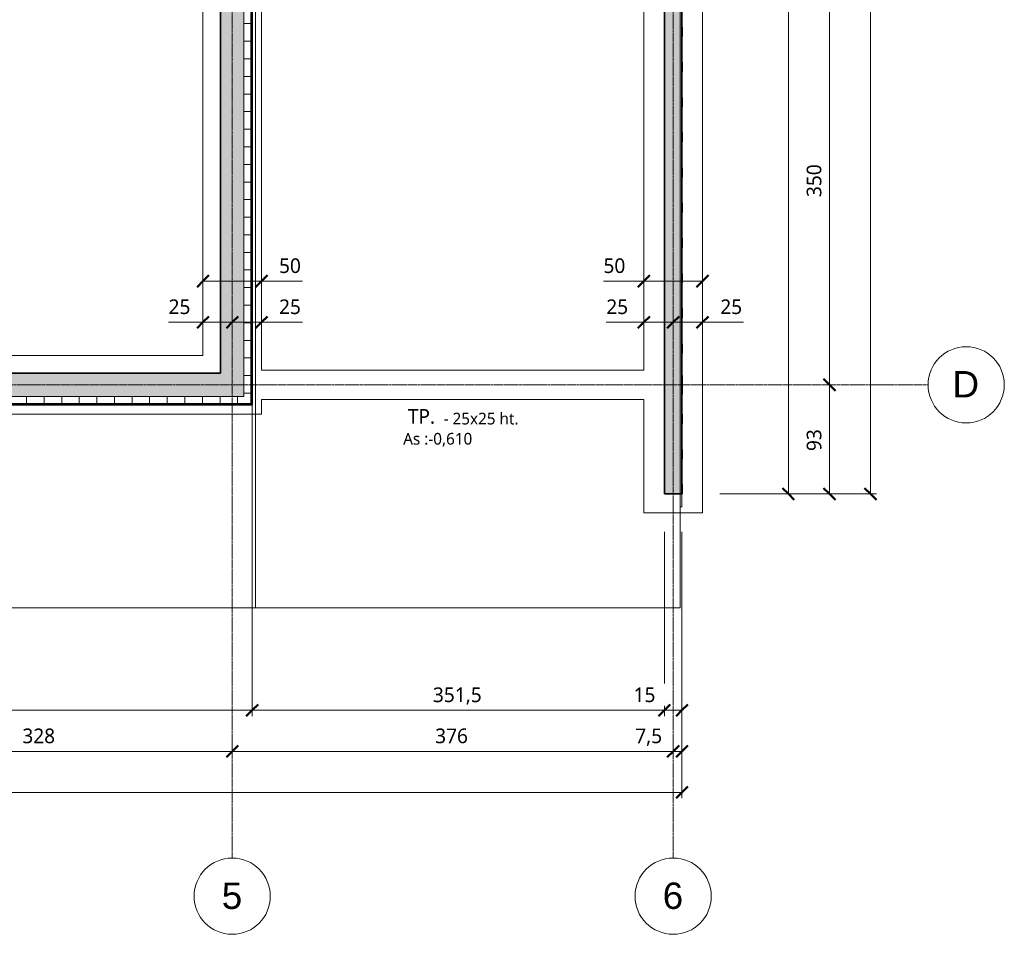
# Model space of a CAD drawing. Header units: millimetres. Extents: x -71430 to 44598, y -31313 to 11233.
# Tile 9 of 14: x -55108 to -46712, y -31313 to -23516. Entities that reach past the tile are written whole.
import ezdxf

# ---------------------------------------------------------------- set-up
doc = ezdxf.new("R2010")
doc.units = ezdxf.units.MM
doc.linetypes.add('Ligne de quadrillage', pattern=[22.225, 12.7, -3.175, 3.175, -3.175])
for name, color, linetype, lineweight in [('A-ANNO-DIMS', 211, 'Continuous', 9), ('A-ANNO-DIMS-50', 211, 'Continuous', 9), ('A-DETL-MBND', 5, 'Continuous', 18), ('A-ROOF', 132, 'Continuous', 18), ('A-WALL', 113, 'Continuous', 18), ('A-WALL-PATT', 111, 'Continuous', 35), ('S-BEAM', 12, 'Continuous', 18), ('S-BEAM-IDEN', 2, 'Continuous', 9), ('S-COLS', 52, 'Continuous', 18), ('S-GRID', 1, 'Continuous', 9), ('S-GRID-IDEN', 1, 'Continuous', 9)]:
    doc.layers.add(name, color=color, linetype=linetype, lineweight=lineweight)
doc.styles.add('Arial', font='arial.ttf', dxfattribs={"height": 225})
doc.styles.add('Roboto', font='txt', dxfattribs={"height": 125})
doc.styles.add('Roboto_1', font='txt', dxfattribs={"height": 100})
doc.styles.add('Roboto_B', font='txt', dxfattribs={"height": 125})
doc.dimstyles.new('Diagonale_-_Arial_2_5_mm', dxfattribs={"dimscale": 304.8, "dimtxt": 131.342559, "dimasz": 0.328084, "dimexe": 0.164042, "dimexo": 0.246063, "dimgap": 0.082021, "dimtad": 1, "dimdec": 1, "dimlfac": 0.1, "dimrnd": 0.1, "dimdsep": 46, "dimtxsty": 'Roboto', "dimblk1": 'OBLIQUE', "dimblk2": 'OBLIQUE', "dimsah": 1, "dimcen": 0.09, "dimazin": 0, "dimtfac": 1, "dimtdec": 4, "dimtix": 1, "dimtmove": 1, "dimatfit": 3, "dimfxl": 1, "dimtvp": 1, "dimtfill": 1, "dimtolj": 1, "dimtzin": 0, "dimarcsym": 2})
doc.dimstyles.new('Diagonale_-_Arial_2_5_mm_1', dxfattribs={"dimscale": 304.8, "dimtxt": 131.342559, "dimasz": 0.328084, "dimexe": 0.164042, "dimexo": 0.246063, "dimgap": 0.082021, "dimtad": 1, "dimdec": 1, "dimlfac": 0.1, "dimrnd": 0.1, "dimdsep": 46, "dimtxsty": 'Roboto', "dimblk1": 'OBLIQUE', "dimblk2": 'OBLIQUE', "dimsah": 1, "dimcen": 0.09, "dimazin": 0, "dimtfac": 1, "dimtdec": 4, "dimtix": 1, "dimtmove": 0, "dimatfit": 3, "dimfxl": 1, "dimtvp": 1, "dimtfill": 1, "dimtolj": 1, "dimtzin": 0, "dimarcsym": 2})
pattern_1 = [(0, (0, 0), (406.4, 101.6), [16.764, -288.036, 16.764, -288.036, -1625.6]), (0, (0, 0), (406.4, 101.6), [-609.6, 16.764, -592.836, 16.764, -288.036, -711.2]), (0, (0, 0), (406.4, 101.6), [-1524, 16.764, -186.436, 16.764, -491.236]), (120, (152.4, 50.8), (-291.18818, 301.15272), [16.764, -288.036, 16.764, -288.036, -1625.6]), (120, (152.4, 50.8), (-291.18818, 301.15272), [-609.6, 16.764, -592.836, 16.764, -288.036, -711.2]), (120, (152.4, 50.8), (-291.18818, 301.15272), [-1524, 16.764, -186.436, 16.764, -491.236]), (240, (203.2, 254), (-115.21182, -402.75272), [16.764, -288.036, 16.764, -288.036, -1625.6]), (240, (203.2, 254), (-115.21182, -402.75272), [-609.6, 16.764, -592.836, 16.764, -288.036, -711.2]), (240, (203.2, 254), (-115.21182, -402.75272), [-1524, 16.764, -186.436, 16.764, -491.236])]
pattern_2 = [(0, (0, 0), (0, 150), []), (90, (0, 0), (-150, 9e-15), [])]

# ---------------------------------------------------------------- blocks, each defined once
blk = doc.blocks.new('Quadrillage - Extrémité de la ligne de quadrillage - Cercle-11506-Fondation B_O_')
at = {"layer": 'S-GRID-IDEN'}
blk.add_circle((0, 0), 6.5, dxfattribs=at)
blk = doc.blocks.new('DIMBLOCK11-Fondation B_O_')
at = {"layer": 'A-ANNO-DIMS-50', "lineweight": 50}
for p, q in [((-48203.1, -23128.8), (-48253.1, -23078.8)), ((-48203.1, -23128.8), (-48153.1, -23178.8)), ((-48203.1, -26628.8), (-48253.1, -26578.8)), ((-48203.1, -26628.8), (-48153.1, -26678.8))]:
    blk.add_line(p, q, dxfattribs=at)
at = {"layer": 'A-ANNO-DIMS-50'}
for p, q in [((-48203.1, -23128.8), (-48207.4, -23128.8)), ((-48203.1, -23128.8), (-48203.1, -26628.8)), ((-48203.1, -23128.8), (-48153.1, -23128.8)), ((-48203.1, -26628.8), (-48207.4, -26628.8)), ((-48203.1, -26628.8), (-48153.1, -26628.8))]:
    blk.add_line(p, q, dxfattribs=at)
at = {"layer": 'A-ANNO-DIMS-50', "color": 0, "insert": (-48397.6, -25028.1), "char_height": 125, "width": 358.438, "attachment_point": 1, "rotation": 90, "line_spacing_factor": 1.016846, "style": 'Roboto', "bg_fill": 3, "box_fill_scale": 1.25, "bg_fill_color": 256, "bg_fill_true_color": 13158600, "bg_fill_transparency": 0}
blk.add_mtext('350', dxfattribs=at)
blk = doc.blocks.new('_Oblique')
at = {"color": 0, "linetype": 'ByBlock', "lineweight": -2}
blk.add_line((-0.5, -0.5), (0.5, 0.5), dxfattribs=at)
blk = doc.blocks.new('DIMBLOCK12-Fondation B_O_')
at = {"layer": 'A-ANNO-DIMS-50', "lineweight": 50}
for p, q in [((-48203.1, -26628.8), (-48253.1, -26578.8)), ((-48203.1, -26628.8), (-48153.1, -26678.8)), ((-48203.1, -27558.8), (-48253.1, -27508.8)), ((-48203.1, -27558.8), (-48153.1, -27608.8))]:
    blk.add_line(p, q, dxfattribs=at)
at = {"layer": 'A-ANNO-DIMS-50'}
for p, q in [((-48203.1, -26628.8), (-48207.4, -26628.8)), ((-48203.1, -26628.8), (-48203.1, -27558.8)), ((-48203.1, -26628.8), (-48153.1, -26628.8)), ((-48203.1, -27558.8), (-49137.3, -27558.8)), ((-48203.1, -27558.8), (-48153.1, -27558.8))]:
    blk.add_line(p, q, dxfattribs=at)
at = {"layer": 'A-ANNO-DIMS-50', "color": 0, "insert": (-48397.6, -27193.3), "char_height": 125, "width": 238.959, "attachment_point": 1, "rotation": 90, "line_spacing_factor": 1.016846, "style": 'Roboto', "bg_fill": 3, "box_fill_scale": 1.25, "bg_fill_color": 256, "bg_fill_true_color": 13158600, "bg_fill_transparency": 0}
blk.add_mtext('93', dxfattribs=at)
blk = doc.blocks.new('DIMBLOCK13-Fondation B_O_')
at = {"layer": 'A-ANNO-DIMS-50'}
for p, q in [((-47853.1, -16928.8), (-49137.3, -16928.8)), ((-47853.1, -27558.8), (-47853.1, -16928.8)), ((-47853.1, -16928.8), (-47803.1, -16928.8)), ((-47853.1, -27558.8), (-49137.3, -27558.8)), ((-47853.1, -27558.8), (-47803.1, -27558.8))]:
    blk.add_line(p, q, dxfattribs=at)
at = {"layer": 'A-ANNO-DIMS-50', "lineweight": 50}
for p, q in [((-47853.1, -16928.8), (-47903.1, -16878.8)), ((-47853.1, -16928.8), (-47803.1, -16978.8)), ((-47853.1, -27558.8), (-47903.1, -27508.8)), ((-47853.1, -27558.8), (-47803.1, -27608.8))]:
    blk.add_line(p, q, dxfattribs=at)
at = {"layer": 'A-ANNO-DIMS-50', "color": 0, "insert": (-48047.6, -22442.9), "char_height": 125, "width": 477.917, "attachment_point": 1, "rotation": 90, "line_spacing_factor": 1.016846, "style": 'Roboto', "bg_fill": 3, "box_fill_scale": 1.25, "bg_fill_color": 256, "bg_fill_true_color": 13158600, "bg_fill_transparency": 0}
blk.add_mtext('1063', dxfattribs=at)
blk = doc.blocks.new('DIMBLOCK15-Fondation B_O_')
at = {"layer": 'A-ANNO-DIMS-50', "lineweight": 50}
for p, q in [((-48553.1, -17078.8), (-48603.1, -17028.8)), ((-48553.1, -17078.8), (-48503.1, -17128.8)), ((-48553.1, -27558.8), (-48603.1, -27508.8)), ((-48553.1, -27558.8), (-48503.1, -27608.8))]:
    blk.add_line(p, q, dxfattribs=at)
at = {"layer": 'A-ANNO-DIMS-50'}
for p, q in [((-48553.1, -17078.8), (-49093.3, -17078.8)), ((-48553.1, -17078.8), (-48553.1, -27558.8)), ((-48553.1, -17078.8), (-48503.1, -17078.8)), ((-48553.1, -27558.8), (-49137.3, -27558.8)), ((-48553.1, -27558.8), (-48503.1, -27558.8))]:
    blk.add_line(p, q, dxfattribs=at)
at = {"layer": 'A-ANNO-DIMS-50', "color": 0, "insert": (-48747.6, -22517.9), "char_height": 125, "width": 477.917, "attachment_point": 1, "rotation": 90, "line_spacing_factor": 1.016846, "style": 'Roboto', "bg_fill": 3, "box_fill_scale": 1.25, "bg_fill_color": 256, "bg_fill_true_color": 13158600, "bg_fill_transparency": 0}
blk.add_mtext('1048', dxfattribs=at)
blk = doc.blocks.new('DIMBLOCK32-Fondation B_O_')
at = {"layer": 'A-ANNO-DIMS-50'}
for p, q in [((-49460.9, -30103.1), (-49460.9, -27882.3)), ((-67955.9, -30103.1), (-67955.9, -28852.3)), ((-67955.9, -30103.1), (-49460.9, -30103.1)), ((-67955.9, -30103.1), (-67955.9, -30153.1)), ((-49460.9, -30103.1), (-49460.9, -30153.1))]:
    blk.add_line(p, q, dxfattribs=at)
at = {"layer": 'A-ANNO-DIMS-50', "lineweight": 50}
for p, q in [((-67955.9, -30103.1), (-67905.9, -30053.1)), ((-49460.9, -30103.1), (-49410.9, -30053.1)), ((-67955.9, -30103.1), (-68005.9, -30153.1)), ((-49460.9, -30103.1), (-49510.9, -30153.1))]:
    blk.add_line(p, q, dxfattribs=at)
at = {"layer": 'A-ANNO-DIMS-50', "color": 0, "insert": (-58974.2, -29908.6), "char_height": 125, "width": 638.071, "attachment_point": 1, "line_spacing_factor": 1.016846, "style": 'Roboto', "bg_fill": 3, "box_fill_scale": 1.25, "bg_fill_color": 256, "bg_fill_true_color": 13158600, "bg_fill_transparency": 0}
blk.add_mtext('1849,5', dxfattribs=at)
blk = doc.blocks.new('DIMBLOCK37-Fondation B_O_')
at = {"layer": 'A-ANNO-DIMS-50', "lineweight": 50}
for p, q in [((-56575.9, -29753.1), (-56525.9, -29703.1)), ((-53295.9, -29753.1), (-53245.9, -29703.1)), ((-56575.9, -29753.1), (-56625.9, -29803.1)), ((-53295.9, -29753.1), (-53345.9, -29803.1))]:
    blk.add_line(p, q, dxfattribs=at)
at = {"layer": 'A-ANNO-DIMS-50'}
for p, q in [((-56575.9, -29753.1), (-56575.9, -29703.1)), ((-53295.9, -29753.1), (-53295.9, -29703.1)), ((-56575.9, -29753.1), (-53295.9, -29753.1)), ((-56575.9, -29753.1), (-56575.9, -29757.4)), ((-53295.9, -29753.1), (-53295.9, -29757.4))]:
    blk.add_line(p, q, dxfattribs=at)
at = {"layer": 'A-ANNO-DIMS-50', "color": 0, "insert": (-55085.2, -29558.6), "char_height": 125, "width": 358.438, "attachment_point": 1, "line_spacing_factor": 1.016846, "style": 'Roboto', "bg_fill": 3, "box_fill_scale": 1.25, "bg_fill_color": 256, "bg_fill_true_color": 13158600, "bg_fill_transparency": 0}
blk.add_mtext('328', dxfattribs=at)
blk = doc.blocks.new('DIMBLOCK38-Fondation B_O_')
at = {"layer": 'A-ANNO-DIMS-50', "lineweight": 50}
for p, q in [((-53295.9, -29753.1), (-53245.9, -29703.1)), ((-49535.9, -29753.1), (-49485.9, -29703.1)), ((-53295.9, -29753.1), (-53345.9, -29803.1)), ((-49535.9, -29753.1), (-49585.9, -29803.1))]:
    blk.add_line(p, q, dxfattribs=at)
at = {"layer": 'A-ANNO-DIMS-50'}
for p, q in [((-53295.9, -29753.1), (-53295.9, -29703.1)), ((-49535.9, -29753.1), (-49535.9, -29703.1)), ((-53295.9, -29753.1), (-49535.9, -29753.1)), ((-53295.9, -29753.1), (-53295.9, -29757.4)), ((-49535.9, -29753.1), (-49535.9, -29757.4))]:
    blk.add_line(p, q, dxfattribs=at)
at = {"layer": 'A-ANNO-DIMS-50', "color": 0, "insert": (-51565.2, -29558.6), "char_height": 125, "width": 358.438, "attachment_point": 1, "line_spacing_factor": 1.016846, "style": 'Roboto', "bg_fill": 3, "box_fill_scale": 1.25, "bg_fill_color": 256, "bg_fill_true_color": 13158600, "bg_fill_transparency": 0}
blk.add_mtext('376', dxfattribs=at)
blk = doc.blocks.new('DIMBLOCK39-Fondation B_O_')
at = {"layer": 'A-ANNO-DIMS-50'}
for p, q in [((-49460.9, -29753.1), (-49460.9, -27882.3)), ((-49535.9, -29753.1), (-49535.9, -29703.1)), ((-49859.8, -29753.1), (-49626.8, -29753.1)), ((-49626.8, -29753.1), (-49498.4, -29753.1)), ((-49535.9, -29753.1), (-49460.9, -29753.1)), ((-49535.9, -29753.1), (-49535.9, -29757.4)), ((-49460.9, -29753.1), (-49460.9, -29803.1))]:
    blk.add_line(p, q, dxfattribs=at)
at = {"layer": 'A-ANNO-DIMS-50', "lineweight": 50}
for p, q in [((-49535.9, -29753.1), (-49485.9, -29703.1)), ((-49460.9, -29753.1), (-49410.9, -29703.1)), ((-49535.9, -29753.1), (-49585.9, -29803.1)), ((-49460.9, -29753.1), (-49510.9, -29803.1))]:
    blk.add_line(p, q, dxfattribs=at)
at = {"layer": 'A-ANNO-DIMS-50', "color": 0, "insert": (-49859.8, -29558.6), "char_height": 125, "width": 279.633, "attachment_point": 1, "line_spacing_factor": 1.016846, "style": 'Roboto', "bg_fill": 3, "box_fill_scale": 1.25, "bg_fill_color": 256, "bg_fill_true_color": 13158600, "bg_fill_transparency": 0}
blk.add_mtext('7,5', dxfattribs=at)
blk = doc.blocks.new('DIMBLOCK41-Fondation B_O_')
at = {"layer": 'A-ANNO-DIMS-50'}
for p, q in [((-53125.9, -29403.1), (-53125.9, -26738.8)), ((-67805.9, -29403.1), (-67805.9, -28852.3)), ((-67805.9, -29403.1), (-53125.9, -29403.1)), ((-67805.9, -29403.1), (-67805.9, -29453.1)), ((-53125.9, -29403.1), (-53125.9, -29453.1))]:
    blk.add_line(p, q, dxfattribs=at)
at = {"layer": 'A-ANNO-DIMS-50', "lineweight": 50}
for p, q in [((-67805.9, -29403.1), (-67755.9, -29353.1)), ((-53125.9, -29403.1), (-53075.9, -29353.1)), ((-67805.9, -29403.1), (-67855.9, -29453.1)), ((-53125.9, -29403.1), (-53175.9, -29453.1))]:
    blk.add_line(p, q, dxfattribs=at)
at = {"layer": 'A-ANNO-DIMS-50', "color": 0, "insert": (-60665, -29208.6), "char_height": 125, "width": 477.917, "attachment_point": 1, "line_spacing_factor": 1.016846, "style": 'Roboto', "bg_fill": 3, "box_fill_scale": 1.25, "bg_fill_color": 256, "bg_fill_true_color": 13158600, "bg_fill_transparency": 0}
blk.add_mtext('1468', dxfattribs=at)
blk = doc.blocks.new('DIMBLOCK42-Fondation B_O_')
at = {"layer": 'A-ANNO-DIMS-50'}
for p, q in [((-53125.9, -29403.1), (-53125.9, -26738.8)), ((-49610.9, -29403.1), (-49610.9, -27882.3)), ((-53125.9, -29403.1), (-49610.9, -29403.1)), ((-53125.9, -29403.1), (-53125.9, -29453.1)), ((-49610.9, -29403.1), (-49610.9, -29453.1))]:
    blk.add_line(p, q, dxfattribs=at)
at = {"layer": 'A-ANNO-DIMS-50', "lineweight": 50}
for p, q in [((-53125.9, -29403.1), (-53075.9, -29353.1)), ((-49610.9, -29403.1), (-49560.9, -29353.1)), ((-53125.9, -29403.1), (-53175.9, -29453.1)), ((-49610.9, -29403.1), (-49660.9, -29453.1))]:
    blk.add_line(p, q, dxfattribs=at)
at = {"layer": 'A-ANNO-DIMS-50', "color": 0, "insert": (-51584.4, -29208.6), "char_height": 125, "width": 518.591, "attachment_point": 1, "line_spacing_factor": 1.016846, "style": 'Roboto', "bg_fill": 3, "box_fill_scale": 1.25, "bg_fill_color": 256, "bg_fill_true_color": 13158600, "bg_fill_transparency": 0}
blk.add_mtext('351,5', dxfattribs=at)
blk = doc.blocks.new('DIMBLOCK43-Fondation B_O_')
at = {"layer": 'A-ANNO-DIMS-50'}
for p, q in [((-49610.9, -29403.1), (-49610.9, -27882.3)), ((-49460.9, -29403.1), (-49460.9, -27882.3)), ((-49873.2, -29403.1), (-49674, -29403.1)), ((-49674, -29403.1), (-49535.9, -29403.1)), ((-49610.9, -29403.1), (-49460.9, -29403.1)), ((-49610.9, -29403.1), (-49610.9, -29453.1)), ((-49460.9, -29403.1), (-49460.9, -29453.1))]:
    blk.add_line(p, q, dxfattribs=at)
at = {"layer": 'A-ANNO-DIMS-50', "lineweight": 50}
for p, q in [((-49610.9, -29403.1), (-49560.9, -29353.1)), ((-49460.9, -29403.1), (-49410.9, -29353.1)), ((-49610.9, -29403.1), (-49660.9, -29453.1)), ((-49460.9, -29403.1), (-49510.9, -29453.1))]:
    blk.add_line(p, q, dxfattribs=at)
at = {"layer": 'A-ANNO-DIMS-50', "color": 0, "insert": (-49873.2, -29208.6), "char_height": 125, "width": 238.959, "attachment_point": 1, "line_spacing_factor": 1.016846, "style": 'Roboto', "bg_fill": 3, "box_fill_scale": 1.25, "bg_fill_color": 256, "bg_fill_true_color": 13158600, "bg_fill_transparency": 0}
blk.add_mtext('15', dxfattribs=at)
blk = doc.blocks.new('DIMBLOCK109-Fondation B_O_')
at = {"layer": 'A-ANNO-DIMS-50', "lineweight": 50}
for p, q in [((-53545.9, -25745), (-53595.9, -25795)), ((-53545.9, -25745), (-53495.9, -25695)), ((-53045.9, -25745), (-53095.9, -25795)), ((-53045.9, -25745), (-52995.9, -25695))]:
    blk.add_line(p, q, dxfattribs=at)
at = {"layer": 'A-ANNO-DIMS-50'}
for p, q in [((-53545.9, -25745), (-53545.9, -25695)), ((-53545.9, -25745), (-53045.9, -25745)), ((-53545.9, -25745), (-53545.9, -25749.3)), ((-52896.6, -25745), (-53295.9, -25745)), ((-53045.9, -25745), (-53045.9, -25695)), ((-53045.9, -25745), (-53045.9, -25749.3)), ((-52697.4, -25745), (-52896.6, -25745))]:
    blk.add_line(p, q, dxfattribs=at)
at = {"layer": 'A-ANNO-DIMS-50', "color": 0, "insert": (-52896.6, -25550.6), "char_height": 125, "width": 238.959, "attachment_point": 1, "line_spacing_factor": 1.016846, "style": 'Roboto', "bg_fill": 3, "box_fill_scale": 1.25, "bg_fill_color": 256, "bg_fill_true_color": 13158600, "bg_fill_transparency": 0}
blk.add_mtext('50', dxfattribs=at)
blk = doc.blocks.new('DIMBLOCK110-Fondation B_O_')
at = {"layer": 'A-ANNO-DIMS-50'}
for p, q in [((-53838.5, -26095), (-53639.4, -26095)), ((-53639.4, -26095), (-53420.9, -26095)), ((-53545.9, -26095), (-53545.9, -26045)), ((-53545.9, -26095), (-53295.9, -26095)), ((-53545.9, -26095), (-53545.9, -26099.3)), ((-53295.9, -26095), (-53295.9, -26045)), ((-53295.9, -26095), (-53295.9, -26099.3))]:
    blk.add_line(p, q, dxfattribs=at)
at = {"layer": 'A-ANNO-DIMS-50', "lineweight": 50}
for p, q in [((-53545.9, -26095), (-53595.9, -26145)), ((-53545.9, -26095), (-53495.9, -26045)), ((-53295.9, -26095), (-53345.9, -26145)), ((-53295.9, -26095), (-53245.9, -26045))]:
    blk.add_line(p, q, dxfattribs=at)
at = {"layer": 'A-ANNO-DIMS-50', "color": 0, "insert": (-53838.5, -25900.6), "char_height": 125, "width": 238.959, "attachment_point": 1, "line_spacing_factor": 1.016846, "style": 'Roboto', "bg_fill": 3, "box_fill_scale": 1.25, "bg_fill_color": 256, "bg_fill_true_color": 13158600, "bg_fill_transparency": 0}
blk.add_mtext('25', dxfattribs=at)
blk = doc.blocks.new('DIMBLOCK111-Fondation B_O_')
at = {"layer": 'A-ANNO-DIMS-50', "lineweight": 50}
for p, q in [((-53295.9, -26095), (-53345.9, -26145)), ((-53295.9, -26095), (-53245.9, -26045)), ((-53045.9, -26095), (-53095.9, -26145)), ((-53045.9, -26095), (-52995.9, -26045))]:
    blk.add_line(p, q, dxfattribs=at)
at = {"layer": 'A-ANNO-DIMS-50'}
for p, q in [((-53295.9, -26095), (-53295.9, -26045)), ((-53295.9, -26095), (-53045.9, -26095)), ((-53295.9, -26095), (-53295.9, -26099.3)), ((-52896.6, -26095), (-53170.9, -26095)), ((-53045.9, -26095), (-53045.9, -26045)), ((-53045.9, -26095), (-53045.9, -26099.3)), ((-52697.4, -26095), (-52896.6, -26095))]:
    blk.add_line(p, q, dxfattribs=at)
at = {"layer": 'A-ANNO-DIMS-50', "color": 0, "insert": (-52896.6, -25900.6), "char_height": 125, "width": 238.959, "attachment_point": 1, "line_spacing_factor": 1.016846, "style": 'Roboto', "bg_fill": 3, "box_fill_scale": 1.25, "bg_fill_color": 256, "bg_fill_true_color": 13158600, "bg_fill_transparency": 0}
blk.add_mtext('25', dxfattribs=at)
blk = doc.blocks.new('DIMBLOCK112-Fondation B_O_')
at = {"layer": 'A-ANNO-DIMS-50'}
for p, q in [((-50130.1, -25745), (-49931, -25745)), ((-49931, -25745), (-49535.9, -25745)), ((-49785.9, -25745), (-49785.9, -25695)), ((-49785.9, -25745), (-49285.9, -25745)), ((-49785.9, -25745), (-49785.9, -25749.3)), ((-49285.9, -25745), (-49285.9, -25695)), ((-49285.9, -25745), (-49285.9, -25749.3))]:
    blk.add_line(p, q, dxfattribs=at)
at = {"layer": 'A-ANNO-DIMS-50', "lineweight": 50}
for p, q in [((-49785.9, -25745), (-49835.9, -25795)), ((-49785.9, -25745), (-49735.9, -25695)), ((-49285.9, -25745), (-49335.9, -25795)), ((-49285.9, -25745), (-49235.9, -25695))]:
    blk.add_line(p, q, dxfattribs=at)
at = {"layer": 'A-ANNO-DIMS-50', "color": 0, "insert": (-50130.1, -25550.6), "char_height": 125, "width": 238.959, "attachment_point": 1, "line_spacing_factor": 1.016846, "style": 'Roboto', "bg_fill": 3, "box_fill_scale": 1.25, "bg_fill_color": 256, "bg_fill_true_color": 13158600, "bg_fill_transparency": 0}
blk.add_mtext('50', dxfattribs=at)
blk = doc.blocks.new('DIMBLOCK113-Fondation B_O_')
at = {"layer": 'A-ANNO-DIMS-50'}
for p, q in [((-50106.1, -26095), (-49907, -26095)), ((-49907, -26095), (-49660.9, -26095)), ((-49785.9, -26095), (-49785.9, -26045)), ((-49785.9, -26095), (-49535.9, -26095)), ((-49785.9, -26095), (-49785.9, -26099.3)), ((-49535.9, -26095), (-49535.9, -26045)), ((-49535.9, -26095), (-49535.9, -26099.3))]:
    blk.add_line(p, q, dxfattribs=at)
at = {"layer": 'A-ANNO-DIMS-50', "lineweight": 50}
for p, q in [((-49785.9, -26095), (-49835.9, -26145)), ((-49785.9, -26095), (-49735.9, -26045)), ((-49535.9, -26095), (-49585.9, -26145)), ((-49535.9, -26095), (-49485.9, -26045))]:
    blk.add_line(p, q, dxfattribs=at)
at = {"layer": 'A-ANNO-DIMS-50', "color": 0, "insert": (-50106.1, -25900.6), "char_height": 125, "width": 238.959, "attachment_point": 1, "line_spacing_factor": 1.016846, "style": 'Roboto', "bg_fill": 3, "box_fill_scale": 1.25, "bg_fill_color": 256, "bg_fill_true_color": 13158600, "bg_fill_transparency": 0}
blk.add_mtext('25', dxfattribs=at)
blk = doc.blocks.new('DIMBLOCK114-Fondation B_O_')
at = {"layer": 'A-ANNO-DIMS-50', "lineweight": 50}
for p, q in [((-49535.9, -26095), (-49585.9, -26145)), ((-49535.9, -26095), (-49485.9, -26045)), ((-49285.9, -26095), (-49335.9, -26145)), ((-49285.9, -26095), (-49235.9, -26045))]:
    blk.add_line(p, q, dxfattribs=at)
at = {"layer": 'A-ANNO-DIMS-50'}
for p, q in [((-49535.9, -26095), (-49535.9, -26045)), ((-49535.9, -26095), (-49285.9, -26095)), ((-49535.9, -26095), (-49535.9, -26099.3)), ((-49134.3, -26095), (-49410.9, -26095)), ((-49285.9, -26095), (-49285.9, -26045)), ((-49285.9, -26095), (-49285.9, -26099.3)), ((-48935.2, -26095), (-49134.3, -26095))]:
    blk.add_line(p, q, dxfattribs=at)
at = {"layer": 'A-ANNO-DIMS-50', "color": 0, "insert": (-49134.3, -25900.6), "char_height": 125, "width": 238.959, "attachment_point": 1, "line_spacing_factor": 1.016846, "style": 'Roboto', "bg_fill": 3, "box_fill_scale": 1.25, "bg_fill_color": 256, "bg_fill_true_color": 13158600, "bg_fill_transparency": 0}
blk.add_mtext('25', dxfattribs=at)

msp = doc.modelspace()

# ---------------------------------------------------------------- hatches: boundary and pattern name
at = {"layer": 'A-WALL-PATT', "lineweight": 18}
h = msp.add_hatch(dxfattribs=at)
h.set_pattern_fill('FP_2', color=256, style=0, pattern_type=2)
h.set_pattern_definition(pattern_2)
h.paths.add_polyline_path([(-53135.87, -26788.76), (-53135.87, -16868.76), (-53195.87, -16928.76), (-53195.87, -26728.76)])
h = msp.add_hatch(dxfattribs=at)
h.set_pattern_fill('FP_1', color=256, style=0, pattern_type=2)
h.set_pattern_definition(pattern_1)
h.paths.add_polyline_path([(-53125.87, -26798.76), (-53125.87, -16858.76), (-53135.87, -16868.76), (-53135.87, -26788.76)])
at = {"layer": 'A-WALL-PATT'}
for points in [[(-53195.87, -26728.76), (-53195.87, -16928.76), (-53395.87, -17128.76), (-53395.87, -26528.76)], [(-53195.87, -26728.76), (-53395.87, -26528.76), (-67685.87, -26528.76), (-67885.87, -26728.76), (-53484.99, -26728.76)]]:
    msp.add_hatch(color=256, dxfattribs=at).paths.add_polyline_path(points)
at = {"layer": 'A-WALL-PATT', "lineweight": 18}
msp.add_hatch(color=256, dxfattribs=at).paths.add_polyline_path([(-49610.87, -27558.76), (-49460.87, -27558.76), (-49460.87, -16928.76), (-49610.87, -16928.76), (-49610.87, -25471.6)])
h = msp.add_hatch(dxfattribs=at)
h.set_pattern_fill('FP_2', color=256, style=0, pattern_type=2)
h.set_pattern_definition(pattern_2)
h.paths.add_polyline_path([(-53195.87, -26788.76), (-53135.87, -26788.76), (-53195.87, -26728.76), (-67885.87, -26728.76), (-67945.87, -26788.76), (-53484.99, -26788.76)])
h = msp.add_hatch(dxfattribs=at)
h.set_pattern_fill('FP_1', color=256, style=0, pattern_type=2)
h.set_pattern_definition(pattern_1)
h.paths.add_polyline_path([(-53125.87, -26798.76), (-53135.87, -26788.76), (-67945.87, -26788.76), (-67955.87, -26798.76), (-53484.99, -26798.76)])

# ---------------------------------------------------------------- linework, layer by layer
at = {"layer": 'A-DETL-MBND'}
for p, q in [((-49285.87, -27718.76), (-49285.87, -16753.76)), ((-53545.87, -17278.76), (-53545.87, -26378.76)), ((-53045.87, -26503.76), (-53045.87, -17253.76)), ((-49785.87, -17253.76), (-49785.87, -26503.76)), ((-53545.87, -26378.76), (-56325.87, -26378.76)), ((-53045.87, -26503.76), (-49785.87, -26503.76)), ((-53045.87, -26878.76), (-53045.87, -26753.76)), ((-49785.87, -26753.76), (-53045.87, -26753.76)), ((-49785.87, -26753.76), (-49785.87, -27718.76)), ((-67630.87, -26878.76), (-53045.87, -26878.76)), ((-49285.87, -27718.76), (-49785.87, -27718.76))]:
    msp.add_line(p, q, dxfattribs=at)
at = {"layer": 'A-ROOF'}
for p, q in [((-53095.87, -28528.76), (-53095.87, -16858.76)), ((-49476.22, -28528.76), (-49476.22, -16858.76)), ((-49476.22, -28528.76), (-67985.87, -28528.76))]:
    msp.add_line(p, q, dxfattribs=at)
at = {"layer": 'A-WALL'}
for p, q in [((-53135.87, -16868.76), (-53135.87, -26788.76)), ((-53195.87, -16928.76), (-53195.87, -26728.76)), ((-53195.87, -26728.76), (-67885.87, -26728.76)), ((-53135.87, -26788.76), (-67945.87, -26788.76))]:
    msp.add_line(p, q, dxfattribs=at)
at = {"layer": 'A-WALL', "lineweight": 35}
for p, q in [((-53125.87, -26798.76), (-53125.87, -16858.76)), ((-49460.87, -27558.76), (-49460.87, -16928.76)), ((-49610.87, -17078.76), (-49610.87, -27558.76)), ((-53395.87, -17128.76), (-53395.87, -26528.76)), ((-53395.87, -26528.76), (-56475.87, -26528.76)), ((-67955.87, -26798.76), (-53125.87, -26798.76)), ((-49610.87, -27558.76), (-49460.87, -27558.76))]:
    msp.add_line(p, q, dxfattribs=at)
at = {"layer": 'S-BEAM'}
for p, q in [((-49460.87, -16934.43), (-49460.87, -27669.93)), ((-49460.87, -27669.93), (-49476.22, -27669.93))]:
    msp.add_line(p, q, dxfattribs=at)
at = {"layer": 'S-COLS'}
for p, q in [((-49460.87, -23578.76), (-49455.87, -23578.76)), ((-49455.87, -23578.76), (-49455.87, -23658.76)), ((-49455.87, -23658.76), (-49460.87, -23658.76)), ((-49460.87, -23878.76), (-49455.87, -23878.76)), ((-49455.87, -23878.76), (-49455.87, -23958.76)), ((-49455.87, -23958.76), (-49460.87, -23958.76)), ((-49460.87, -24178.76), (-49455.87, -24178.76)), ((-49455.87, -24178.76), (-49455.87, -24258.76)), ((-49455.87, -24258.76), (-49460.87, -24258.76)), ((-49460.87, -24478.76), (-49455.87, -24478.76)), ((-49455.87, -24478.76), (-49455.87, -24558.76)), ((-49455.87, -24558.76), (-49460.87, -24558.76)), ((-49460.87, -24778.76), (-49455.87, -24778.76)), ((-49455.87, -24778.76), (-49455.87, -24858.76)), ((-49455.87, -24858.76), (-49460.87, -24858.76)), ((-49460.87, -25078.76), (-49455.87, -25078.76)), ((-49455.87, -25078.76), (-49455.87, -25158.76)), ((-49455.87, -25158.76), (-49460.87, -25158.76)), ((-49460.87, -25378.76), (-49455.87, -25378.76)), ((-49455.87, -25378.76), (-49455.87, -25458.76)), ((-49455.87, -25458.76), (-49460.87, -25458.76)), ((-49460.87, -25678.76), (-49455.87, -25678.76)), ((-49455.87, -25678.76), (-49455.87, -25758.76)), ((-49455.87, -25758.76), (-49460.87, -25758.76)), ((-49460.87, -25978.76), (-49455.87, -25978.76)), ((-49455.87, -25978.76), (-49455.87, -26058.76)), ((-49455.87, -26058.76), (-49460.87, -26058.76)), ((-49460.87, -26278.76), (-49455.87, -26278.76)), ((-49455.87, -26358.76), (-49460.87, -26358.76)), ((-49455.87, -26278.76), (-49455.87, -26358.76)), ((-49460.87, -26548.76), (-49455.87, -26548.76)), ((-49455.87, -26548.76), (-49455.87, -26708.76)), ((-49455.87, -26708.76), (-49460.87, -26708.76)), ((-49460.87, -26878.76), (-49455.87, -26878.76)), ((-49455.87, -26878.76), (-49455.87, -26958.76)), ((-49455.87, -26958.76), (-49460.87, -26958.76)), ((-49460.87, -27178.76), (-49455.87, -27178.76)), ((-49455.87, -27178.76), (-49455.87, -27258.76)), ((-49455.87, -27258.76), (-49460.87, -27258.76)), ((-49460.87, -27478.76), (-49455.87, -27478.76)), ((-49455.87, -27478.76), (-49455.87, -27558.76)), ((-49455.87, -27558.76), (-49460.87, -27558.76))]:
    msp.add_line(p, q, dxfattribs=at)
at = {"layer": 'S-GRID', "linetype": 'Ligne de quadrillage'}
for p, q in [((-53295.87, -30662.78), (-53295.87, -14841.44)), ((-49535.87, -30662.78), (-49535.87, -14841.44)), ((-70779.85, -26628.76), (-47362.36, -26628.76))]:
    msp.add_line(p, q, dxfattribs=at)

# ---------------------------------------------------------------- block references
at = {"layer": 'S-GRID-IDEN', "xscale": 49.99999999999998, "yscale": 49.99999999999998, "zscale": 49.99999999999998, "rotation": 269.9999999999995}
msp.add_blockref('Quadrillage - Extrémité de la ligne de quadrillage - Cercle-11506-Fondation B_O_', (-47037.36, -26628.76), dxfattribs=at)
at = {"layer": 'S-GRID-IDEN', "xscale": 49.99999999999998, "yscale": 49.99999999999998, "zscale": 49.99999999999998}
for p in [(-53295.87, -30987.78), (-49535.87, -30987.78)]:
    msp.add_blockref('Quadrillage - Extrémité de la ligne de quadrillage - Cercle-11506-Fondation B_O_', p, dxfattribs=at)

# ---------------------------------------------------------------- next in the draw order: texts
at = {"layer": 'S-GRID-IDEN', "char_height": 225, "attachment_point": 1, "style": 'Arial', "bg_fill": 3, "box_fill_scale": 1.25, "bg_fill_color": 256, "bg_fill_true_color": 13158600, "bg_fill_transparency": 0}
for s, insert, width in [('D', (-47154.4, -26511.12), 276.5822), ('5', (-53385.18, -30871.5), 212.4472), ('6', (-49625.18, -30871.5), 212.4472)]:
    msp.add_mtext(s, dxfattribs=dict(at, insert=insert, width=width))

# ---------------------------------------------------------------- next in the draw order: dimensions: what is measured, and where the dimension line sits
at = {"layer": 'A-ANNO-DIMS'}
dim = msp.add_linear_dim(base=(-48203.14, -26628.76), p1=(-48132.43, -23128.76), p2=(-48132.43, -26628.76), angle=90, dimstyle='Diagonale_-_Arial_2_5_mm_1', override={"dimpost": '<>', "dimfxl": 3500}, dxfattribs=at)
dim.commit()
dim.dimension.update_dxf_attribs({"geometry": 'DIMBLOCK11-Fondation B_O_', "text_midpoint": (-48292.36, -24878.76)})
for base, p1, p2, override, picture, middle in [((-53045.87, -25745.04), (-53545.87, -25674.33), (-53045.87, -25674.33), {"dimpost": '<>', "dimfxl": 500}, 'DIMBLOCK109-Fondation B_O_', (-52777.07, -25633.89)), ((-53295.87, -26095.04), (-53545.87, -26024.33), (-53295.87, -26024.33), {"dimpost": '<>', "dimfxl": 250}, 'DIMBLOCK110-Fondation B_O_', (-53719.03, -25983.89)), ((-49535.87, -26095.04), (-49785.87, -26024.33), (-49535.87, -26024.33), {"dimpost": '<>', "dimfxl": 250}, 'DIMBLOCK113-Fondation B_O_', (-49986.66, -25983.89))]:
    dim = msp.add_linear_dim(base=base, p1=p1, p2=p2, dimstyle='Diagonale_-_Arial_2_5_mm', override=override, dxfattribs=at)
    dim.commit()
    dim.dimension.update_dxf_attribs({"geometry": picture, "text_midpoint": middle, "dimtype": 160})
dim = msp.add_linear_dim(base=(-49460.87, -30103.12), p1=(-67955.87, -28777.32), p2=(-49460.87, -27807.32), dimstyle='Diagonale_-_Arial_2_5_mm_1', override={"dimpost": '<>', "dimfxl": 18520.419137}, dxfattribs=at)
dim.commit()
dim.dimension.update_dxf_attribs({"geometry": 'DIMBLOCK32-Fondation B_O_', "text_midpoint": (-58708.37, -30013.91)})

# ---------------------------------------------------------------- next in the draw order: dimensions: what is measured, and where the dimension line sits
dim = msp.add_linear_dim(base=(-53045.87, -26095.04), p1=(-53295.87, -26024.33), p2=(-53045.87, -26024.33), dimstyle='Diagonale_-_Arial_2_5_mm', override={"dimpost": '<>', "dimfxl": 250}, dxfattribs=at)
dim.commit()
dim.dimension.update_dxf_attribs({"geometry": 'DIMBLOCK111-Fondation B_O_', "text_midpoint": (-52777.07, -25983.89), "dimtype": 160})
dim = msp.add_linear_dim(base=(-48203.14, -27558.76), p1=(-48132.43, -26628.76), p2=(-49212.3, -27558.76), angle=90, dimstyle='Diagonale_-_Arial_2_5_mm_1', override={"dimpost": '<>', "dimfxl": 1425.138489}, dxfattribs=at)
dim.commit()
dim.dimension.update_dxf_attribs({"geometry": 'DIMBLOCK12-Fondation B_O_', "text_midpoint": (-48292.36, -27093.76)})
for base, p1, p2, override, picture, middle in [((-53125.87, -29403.12), (-67805.87, -28777.32), (-53125.87, -26663.76), {"dimpost": '<>', "dimfxl": 14831.370617}, 'DIMBLOCK41-Fondation B_O_', (-60465.87, -29313.91)), ((-53295.87, -29753.12), (-56575.87, -29682.41), (-53295.87, -29682.41), {"dimpost": '<>', "dimfxl": 3280}, 'DIMBLOCK37-Fondation B_O_', (-54935.87, -29663.91))]:
    dim = msp.add_linear_dim(base=base, p1=p1, p2=p2, dimstyle='Diagonale_-_Arial_2_5_mm_1', override=override, dxfattribs=at)
    dim.commit()
    dim.dimension.update_dxf_attribs({"geometry": picture, "text_midpoint": middle})

# ---------------------------------------------------------------- next in the draw order: dimensions: what is measured, and where the dimension line sits
dim = msp.add_linear_dim(base=(-47853.14, -16928.76), p1=(-49212.3, -27558.76), p2=(-49212.3, -16928.76), angle=90, dimstyle='Diagonale_-_Arial_2_5_mm_1', override={"dimpost": '<>', "dimfxl": 10630}, dxfattribs=at)
dim.commit()
dim.dimension.update_dxf_attribs({"geometry": 'DIMBLOCK13-Fondation B_O_', "text_midpoint": (-47942.36, -22243.76)})
dim = msp.add_linear_dim(base=(-49535.87, -29753.12), p1=(-53295.87, -29682.41), p2=(-49535.87, -29682.41), dimstyle='Diagonale_-_Arial_2_5_mm_1', override={"dimpost": '<>', "dimfxl": 3760}, dxfattribs=at)
dim.commit()
dim.dimension.update_dxf_attribs({"geometry": 'DIMBLOCK38-Fondation B_O_', "text_midpoint": (-51415.87, -29663.91)})

# ---------------------------------------------------------------- next in the draw order: dimensions: what is measured, and where the dimension line sits
dim = msp.add_linear_dim(base=(-48553.14, -27558.76), p1=(-49168.25, -17078.76), p2=(-49212.3, -27558.76), angle=90, dimstyle='Diagonale_-_Arial_2_5_mm_1', override={"dimpost": '<>', "dimfxl": 10480.092572}, dxfattribs=at)
dim.commit()
dim.dimension.update_dxf_attribs({"geometry": 'DIMBLOCK15-Fondation B_O_', "text_midpoint": (-48642.36, -22318.76)})
dim = msp.add_linear_dim(base=(-49460.87, -29753.12), p1=(-49535.87, -29682.41), p2=(-49460.87, -27807.32), dimstyle='Diagonale_-_Arial_2_5_mm', override={"dimpost": '<>', "dimfxl": 1876.587857}, dxfattribs=at)
dim.commit()
dim.dimension.update_dxf_attribs({"geometry": 'DIMBLOCK39-Fondation B_O_', "text_midpoint": (-49720, -29641.97), "dimtype": 160})

# ---------------------------------------------------------------- next in the draw order: dimensions: what is measured, and where the dimension line sits
for base, p1, p2, override, picture, middle in [((-49285.87, -25745.04), (-49785.87, -25674.33), (-49285.87, -25674.33), {"dimpost": '<>', "dimfxl": 500}, 'DIMBLOCK112-Fondation B_O_', (-50010.61, -25633.89)), ((-49285.87, -26095.04), (-49535.87, -26024.33), (-49285.87, -26024.33), {"dimpost": '<>', "dimfxl": 250}, 'DIMBLOCK114-Fondation B_O_', (-49014.85, -25983.89))]:
    dim = msp.add_linear_dim(base=base, p1=p1, p2=p2, dimstyle='Diagonale_-_Arial_2_5_mm', override=override, dxfattribs=at)
    dim.commit()
    dim.dimension.update_dxf_attribs({"geometry": picture, "text_midpoint": middle, "dimtype": 160})
dim = msp.add_linear_dim(base=(-49610.87, -29403.12), p1=(-53125.87, -26663.76), p2=(-49610.87, -27807.32), dimstyle='Diagonale_-_Arial_2_5_mm_1', override={"dimpost": '<>', "dimfxl": 3696.344746}, dxfattribs=at)
dim.commit()
dim.dimension.update_dxf_attribs({"geometry": 'DIMBLOCK42-Fondation B_O_', "text_midpoint": (-51368.37, -29313.91)})

# ---------------------------------------------------------------- next in the draw order: texts
at = {"layer": 'S-BEAM-IDEN', "attachment_point": 1}
for s, insert, char_height, width, style in [('TP.', (-51798.56, -26834.88), 125, 328.6919, 'Roboto_B'), (' - 25x25 ht.', (-51527.06, -26866.61), 100, 845.7803, 'Roboto_1'), ('As :-0,610', (-51838.06, -27038.61), 100, 749.5778, 'Roboto_1')]:
    msp.add_mtext(s, dxfattribs=dict(at, insert=insert, char_height=char_height, width=width, style=style))

# ---------------------------------------------------------------- next in the draw order: dimensions: what is measured, and where the dimension line sits
at = {"layer": 'A-ANNO-DIMS'}
dim = msp.add_linear_dim(base=(-49460.87, -29403.12), p1=(-49610.87, -27807.32), p2=(-49460.87, -27807.32), dimstyle='Diagonale_-_Arial_2_5_mm', override={"dimpost": '<>', "dimfxl": 150}, dxfattribs=at)
dim.commit()
dim.dimension.update_dxf_attribs({"geometry": 'DIMBLOCK43-Fondation B_O_', "text_midpoint": (-49753.68, -29291.97), "dimtype": 160})

doc.saveas('drawing.dxf')
